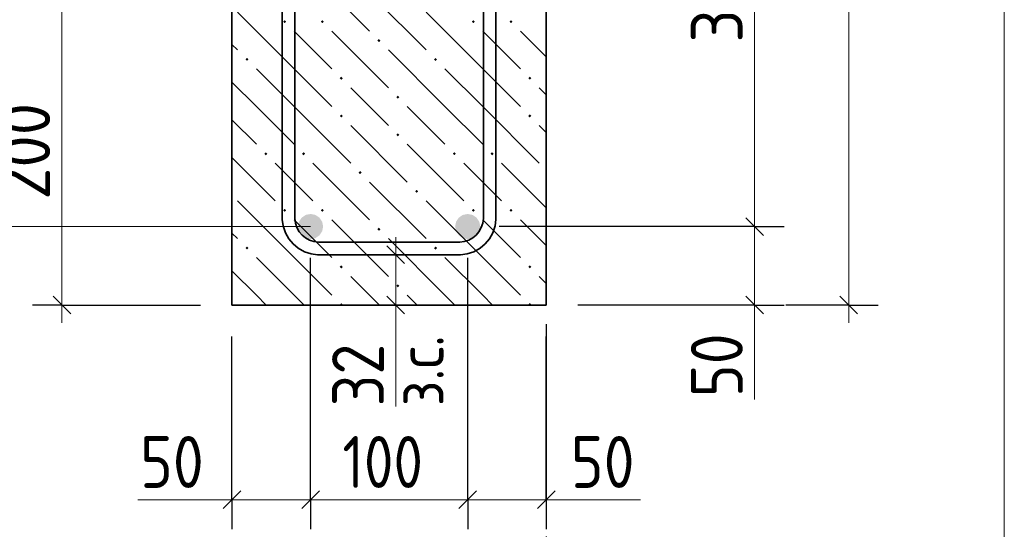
# Model space of a CAD drawing. Header units: millimetres. Extents: x 0 to 42000, y 0 to 29700.
# Tile 23 of 30: x 27734 to 31912, y 21308 to 23469. Entities that reach past the tile are written whole.
import ezdxf

# ---------------------------------------------------------------- set-up
doc = ezdxf.new("R2010")
doc.units = ezdxf.units.MM
doc.linetypes.add('______2', pattern=[270, 200, -70])
doc.linetypes.add('______5', pattern=[1100, 800, -100, 100, -100])
for name, color, linetype, lineweight in [('S1 Продольная арматура', 52, 'Continuous', 25), ('Standard', 7, 'Continuous', 25), ('Оси', 7, '______5', 13), ('Позиционная метка линия выноска', 7, 'Continuous', 13), ('Размерная выноска', 7, 'Continuous', 13), ('Хомут', 52, 'Continuous', 25)]:
    doc.layers.add(name, color=color, linetype=linetype, lineweight=lineweight)
doc.layers.add('ЖБ Пилон', color=7, linetype='______2', lineweight=13, true_color=0xa0a0a0)
doc.styles.add('ISOCPEUR', font='txt')

msp = doc.modelspace()

# ---------------------------------------------------------------- hatches: boundary and pattern name
at = {"layer": 'S1 Продольная арматура', "linetype": 'Continuous', "lineweight": 18, "transparency": 33554687}
for points in [[(29021.7, 22592.3), (29017.7, 22612.7), (29006.1, 22630), (28988.8, 22641.6), (28968.4, 22645.6), (28948, 22641.6), (28930.7, 22630), (28919.1, 22612.7), (28915.1, 22592.3), (28919.1, 22571.9), (28930.7, 22554.6), (28948, 22543), (28968.4, 22539), (28988.8, 22543), (29006.1, 22554.6), (29017.7, 22571.9)], [(29021.7, 22592.3), (29017.7, 22612.7), (29006.1, 22630), (28988.8, 22641.6), (28968.4, 22645.6), (28948, 22641.6), (28930.7, 22630), (28919.1, 22612.7), (28915.1, 22592.3), (28919.1, 22571.9), (28930.7, 22554.6), (28948, 22543), (28968.4, 22539), (28988.8, 22543), (29006.1, 22554.6), (29017.7, 22571.9)], [(29688.4, 22592.3), (29684.4, 22612.7), (29672.8, 22630), (29655.5, 22641.6), (29635.1, 22645.6), (29614.7, 22641.6), (29597.4, 22630), (29585.8, 22612.7), (29581.8, 22592.3), (29585.8, 22571.9), (29597.4, 22554.6), (29614.7, 22543), (29635.1, 22539), (29655.5, 22543), (29672.8, 22554.6), (29684.4, 22571.9)], [(29688.4, 22592.3), (29684.4, 22612.7), (29672.8, 22630), (29655.5, 22641.6), (29635.1, 22645.6), (29614.7, 22641.6), (29597.4, 22630), (29585.8, 22612.7), (29581.8, 22592.3), (29585.8, 22571.9), (29597.4, 22554.6), (29614.7, 22543), (29635.1, 22539), (29655.5, 22543), (29672.8, 22554.6), (29684.4, 22571.9)]]:
    msp.add_hatch(color=7, dxfattribs=at).paths.add_polyline_path(points)
at = {"layer": 'ЖБ Пилон', "linetype": 'Continuous', "lineweight": 18, "transparency": 33554687}
for points in [[(28852.2, 23461.1), (28858.7, 23467.6), (28865.2, 23461.1), (28858.7, 23454.6)], [(29012.2, 23461.1), (29018.7, 23467.6), (29025.2, 23461.1), (29018.7, 23454.6)], [(29652.2, 23461.1), (29658.7, 23467.6), (29665.2, 23461.1), (29658.7, 23454.6)], [(29812.2, 23461.1), (29818.7, 23467.6), (29825.2, 23461.1), (29818.7, 23454.6)], [(29252.2, 23381.1), (29258.7, 23387.6), (29265.2, 23381.1), (29258.7, 23374.6)], [(28692.2, 23301.1), (28698.7, 23307.6), (28705.2, 23301.1), (28698.7, 23294.6)], [(29492.2, 23301.1), (29498.7, 23307.6), (29505.2, 23301.1), (29498.7, 23294.6)], [(29092.2, 23221.1), (29098.7, 23227.6), (29105.2, 23221.1), (29098.7, 23214.6)], [(29892.2, 23221.1), (29898.7, 23227.6), (29905.2, 23221.1), (29898.7, 23214.6)], [(29332.2, 23141.1), (29338.7, 23147.6), (29345.2, 23141.1), (29338.7, 23134.6)], [(29092.2, 23061.1), (29098.7, 23067.6), (29105.2, 23061.1), (29098.7, 23054.6)], [(29892.2, 23061.1), (29898.7, 23067.6), (29905.2, 23061.1), (29898.7, 23054.6)], [(29332.2, 22981.1), (29338.7, 22987.6), (29345.2, 22981.1), (29338.7, 22974.6)], [(28772.2, 22901.1), (28778.7, 22907.6), (28785.2, 22901.1), (28778.7, 22894.6)], [(28932.2, 22901.1), (28938.7, 22907.6), (28945.2, 22901.1), (28938.7, 22894.6)], [(29572.2, 22901.1), (29578.7, 22907.6), (29585.2, 22901.1), (29578.7, 22894.6)], [(29732.2, 22901.1), (29738.7, 22907.6), (29745.2, 22901.1), (29738.7, 22894.6)], [(29172.2, 22821.1), (29178.7, 22827.6), (29185.2, 22821.1), (29178.7, 22814.6)], [(29412.2, 22741.1), (29418.7, 22747.6), (29425.2, 22741.1), (29418.7, 22734.6)], [(28852.2, 22661.1), (28858.7, 22667.6), (28865.2, 22661.1), (28858.7, 22654.6)], [(29012.2, 22661.1), (29018.7, 22667.6), (29025.2, 22661.1), (29018.7, 22654.6)], [(29652.2, 22661.1), (29658.7, 22667.6), (29665.2, 22661.1), (29658.7, 22654.6)], [(29812.2, 22661.1), (29818.7, 22667.6), (29825.2, 22661.1), (29818.7, 22654.6)], [(29252.2, 22581.1), (29258.7, 22587.6), (29265.2, 22581.1), (29258.7, 22574.6)], [(28692.2, 22501.1), (28698.7, 22507.6), (28705.2, 22501.1), (28698.7, 22494.6)], [(29492.2, 22501.1), (29498.7, 22507.6), (29505.2, 22501.1), (29498.7, 22494.6)], [(29092.2, 22421.1), (29098.7, 22427.6), (29105.2, 22421.1), (29098.7, 22414.6)], [(29892.2, 22421.1), (29898.7, 22427.6), (29905.2, 22421.1), (29898.7, 22414.6)], [(29332.2, 22341.1), (29338.7, 22347.6), (29345.2, 22341.1), (29338.7, 22334.6)], [(29092.2, 22261.1), (29098.7, 22267.6), (29105.2, 22261.1), (29103.1, 22259), (29094.3, 22259)], [(29892.2, 22261.1), (29898.7, 22267.6), (29905.2, 22261.1), (29903.1, 22259), (29894.3, 22259)]]:
    msp.add_hatch(color=7, dxfattribs=at).paths.add_polyline_path(points, flags=16)

# ---------------------------------------------------------------- linework, layer by layer
at = {"layer": 'Standard', "color": 7, "linetype": 'Continuous', "lineweight": 13, "transparency": 33554687}
for p, q in [((30852.2, 22592.3), (30852.2, 24592.3)), ((27913.5, 23592.3), (27913.5, 22259)), ((30852.2, 22259), (30852.2, 22592.3)), ((29329.9, 22472.5), (29329.9, 22547.5)), ((29329.9, 22472.5), (29329.9, 22259)), ((27913.5, 22259), (27913.5, 22184)), ((29329.9, 22259), (29329.9, 22184)), ((30852.2, 22259), (30852.2, 22184)), ((31252.2, 22259), (31252.2, 22184)), ((28635.1, 21433.8), (28560.1, 21433.8)), ((28635.1, 21433.8), (28968.4, 21433.8)), ((28968.4, 21433.8), (29635.1, 21433.8)), ((29635.1, 21433.8), (29968.4, 21433.8)), ((29968.4, 21433.8), (30043.4, 21433.8))]:
    msp.add_line(p, q, dxfattribs=at)
at = {"layer": 'Standard', "color": 7, "linetype": 'Continuous', "lineweight": 25, "transparency": 33554687}
for p, q in [((30889.7, 22554.8), (30814.7, 22629.8)), ((29292.4, 22510), (29367.4, 22435)), ((27876, 22296.5), (27951, 22221.5)), ((29292.4, 22296.5), (29367.4, 22221.5)), ((30889.7, 22221.5), (30814.7, 22296.5)), ((31214.7, 22296.5), (31289.7, 22221.5)), ((28597.6, 21396.3), (28672.6, 21471.3)), ((28930.9, 21396.3), (29005.9, 21471.3)), ((29597.6, 21396.3), (29672.6, 21471.3)), ((29930.9, 21396.3), (30005.9, 21471.3))]:
    msp.add_line(p, q, dxfattribs=at)
at = {"layer": 'Standard', "color": 7, "linetype": 'Continuous', "lineweight": -3, "transparency": 33554687}
for p, q in [((30852.2, 22592.3), (30727.2, 22592.3)), ((30852.2, 22592.3), (30977.2, 22592.3)), ((29329.9, 22472.5), (29204.9, 22472.5)), ((29329.9, 22472.5), (29454.9, 22472.5)), ((27913.5, 22259), (27788.5, 22259)), ((27913.5, 22259), (28038.5, 22259)), ((27913.5, 22259), (28501.8, 22259)), ((29329.9, 22259), (29204.9, 22259)), ((29329.9, 22259), (29454.9, 22259)), ((30852.2, 22259), (30727.2, 22259)), ((30852.2, 22259), (30977.2, 22259)), ((31252.2, 22259), (30985.5, 22259)), ((31252.2, 22259), (31127.2, 22259)), ((31252.2, 22259), (31377.2, 22259)), ((28635.1, 21433.8), (28635.1, 21558.8)), ((28968.4, 21433.8), (28968.4, 21558.8)), ((29635.1, 21433.8), (29635.1, 21558.8)), ((29968.4, 21433.8), (29968.4, 21558.8)), ((28635.1, 21433.8), (28635.1, 21308.8)), ((28968.4, 21433.8), (28968.4, 21308.8)), ((29635.1, 21433.8), (29635.1, 21308.8)), ((29968.4, 21433.8), (29968.4, 21308.8))]:
    msp.add_line(p, q, dxfattribs=at)
at = {"layer": 'Standard', "color": 254, "linetype": 'Continuous', "lineweight": 18, "true_color": 0xc4c4ff, "transparency": 33554687}
msp.add_lwpolyline([(26666.1, 20299.7), (31911.9, 20299.7), (31911.9, 28866.7), (26666.1, 28866.7), (26666.1, 20299.7)], dxfattribs=at)
at = {"layer": 'Standard', "color": 7, "linetype": 'Continuous', "lineweight": 13, "transparency": 33554687}
msp.add_lwpolyline([(31252.2, 26925.6), (31252.2, 24281), (31252.2, 24281), (31252.2, 22259)], dxfattribs=at)
at = {"layer": 'Standard', "color": 7, "linetype": 'Continuous', "lineweight": -3, "transparency": 33554687}
for points in [[(30852.2, 22592.3), (30835.2, 22592.3), (30835.2, 22592.3), (30835.2, 22592.3), (30835.2, 22592.3), (30835.2, 22592.3), (30835.2, 22592.3), (29768.4, 22592.3)], [(28968.4, 21433.8), (28968.4, 21450.8), (28968.4, 21450.8), (28968.4, 21450.8), (28968.4, 21450.8), (28968.4, 21892), (28968.4, 21892), (28968.4, 22459)], [(29635.1, 21433.8), (29635.1, 21450.8), (29635.1, 21450.8), (29635.1, 22280.8), (29635.1, 22280.8), (29635.1, 22459)], [(30852.2, 22259), (30835.2, 22259), (30835.2, 22259), (30835.2, 22259), (30835.2, 22259), (30835.2, 22259), (30835.2, 22259), (30101.8, 22259)], [(28635.1, 21433.8), (28635.1, 21450.8), (28635.1, 21450.8), (28635.1, 21450.8), (28635.1, 21450.8), (28635.1, 21697.6), (28635.1, 21697.6), (28635.1, 22125.6)], [(29968.4, 21433.8), (29968.4, 21450.8), (29968.4, 21450.8), (29968.4, 22125.6)]]:
    msp.add_lwpolyline(points, dxfattribs=at)
at = {"layer": 'ЖБ Пилон', "color": 7, "linetype": 'Continuous', "lineweight": 35, "transparency": 33554687}
for p, q in [((28635.1, 26925.6), (28635.1, 22259)), ((29968.4, 22259), (29968.4, 26925.6)), ((28635.1, 22259), (29968.4, 22259))]:
    msp.add_line(p, q, dxfattribs=at)
at = {"layer": 'ЖБ Пилон', "color": 9, "linetype": 'Continuous', "lineweight": 18, "true_color": 0xc7c7c7, "transparency": 33554687}
for p, q in [((28978.7, 23661.1), (29218.7, 23421.1)), ((29218.7, 23581.1), (29458.7, 23341.1)), ((28898.7, 23261.1), (28658.7, 23501.1)), ((29698.7, 23261.1), (29458.7, 23501.1)), ((28898.7, 23421.1), (29058.7, 23261.1)), ((29058.7, 23421.1), (29298.7, 23181.1)), ((29698.7, 23421.1), (29858.7, 23261.1)), ((29858.7, 23421.1), (29968.4, 23311.4)), ((28635.1, 23364.7), (28658.7, 23341.1)), ((29538.7, 23101.1), (29298.7, 23341.1)), ((28738.7, 23261.1), (28898.7, 23101.1)), ((28898.7, 23261.1), (29058.7, 23101.1)), ((29538.7, 23261.1), (29698.7, 23101.1)), ((29698.7, 23261.1), (29858.7, 23101.1)), ((28738.7, 23101.1), (28635.1, 23204.7)), ((29218.7, 23101.1), (29138.7, 23181.1)), ((29968.4, 23151.3), (29938.7, 23181.1)), ((28738.7, 23101.1), (28898.7, 22941.1)), ((28898.7, 23101.1), (29138.7, 22861.1)), ((29298.7, 23021.1), (29218.7, 23101.1)), ((29378.7, 23101.1), (29538.7, 22941.1)), ((29538.7, 23101.1), (29698.7, 22941.1)), ((29698.7, 23101.1), (29938.7, 22861.1)), ((28635.1, 23044.7), (28738.7, 22941.1)), ((29138.7, 23021.1), (29378.7, 22781.1)), ((29938.7, 23021.1), (29968.4, 22991.4)), ((29378.7, 22941.1), (29618.7, 22701.1)), ((28635.1, 22884.7), (28818.7, 22701.1)), ((28898.7, 22781.1), (28818.7, 22861.1)), ((28978.7, 22861.1), (29218.7, 22621.1)), ((29698.7, 22781.1), (29618.7, 22861.1)), ((29778.7, 22861.1), (29968.4, 22671.4)), ((28978.7, 22701.1), (28898.7, 22781.1)), ((29218.7, 22781.1), (29458.7, 22541.1)), ((29778.7, 22701.1), (29698.7, 22781.1)), ((28898.7, 22461.1), (28658.7, 22701.1)), ((29698.7, 22461.1), (29458.7, 22701.1)), ((28898.7, 22621.1), (29058.7, 22461.1)), ((29058.7, 22621.1), (29298.7, 22381.1)), ((29698.7, 22621.1), (29858.7, 22461.1)), ((29858.7, 22621.1), (29968.4, 22511.4)), ((28635.1, 22564.7), (28658.7, 22541.1)), ((29538.7, 22301.1), (29298.7, 22541.1)), ((28738.7, 22461.1), (28898.7, 22301.1)), ((28898.7, 22461.1), (29058.7, 22301.1)), ((29538.7, 22461.1), (29698.7, 22301.1)), ((29698.7, 22461.1), (29858.7, 22301.1)), ((28738.7, 22301.1), (28635.1, 22404.7)), ((29218.7, 22301.1), (29138.7, 22381.1)), ((29968.4, 22351.3), (29938.7, 22381.1)), ((28738.7, 22301.1), (28780.8, 22259)), ((28898.7, 22301.1), (28940.8, 22259)), ((29260.8, 22259), (29218.7, 22301.1)), ((29378.7, 22301.1), (29420.8, 22259)), ((29538.7, 22301.1), (29580.8, 22259)), ((29698.7, 22301.1), (29740.8, 22259))]:
    msp.add_line(p, q, dxfattribs=at)
at = {"layer": 'Оси', "color": 8, "linetype": '______5', "lineweight": -3, "transparency": 33554687}
msp.add_line((29968.4, 22178.3), (29968.4, 20767.2), dxfattribs=at)
at = {"layer": 'Позиционная метка линия выноска', "color": 7, "linetype": 'Continuous', "lineweight": 13, "transparency": 33554687}
msp.add_line((28968.4, 22592.3), (25455.1, 22592.3), dxfattribs=at)
at = {"layer": 'Размерная выноска', "color": 7, "linetype": 'Continuous', "lineweight": 13, "transparency": 33554687}
for p, q in [((29329.9, 22259), (29329.9, 21828.7)), ((30852.2, 22259), (30852.2, 21859)), ((28235.1, 21433.8), (28635.1, 21433.8)), ((29968.4, 21433.8), (30368.4, 21433.8))]:
    msp.add_line(p, q, dxfattribs=at)
at = {"layer": 'Хомут', "color": 7, "linetype": 'Continuous', "lineweight": 35, "transparency": 33554687}
for points in [[(29755.1, 26534.4), (29755.1, 22622.1), (29751.3, 22594.7), (29741.9, 22566.2), (29727.2, 22540), (29709.1, 22518.3), (29687.4, 22500.2), (29661.2, 22485.5), (29632.6, 22476.1), (29605.3, 22472.3), (28998.2, 22472.3), (28970.9, 22476.1), (28942.3, 22485.5), (28916.1, 22500.2), (28894.4, 22518.3), (28876.3, 22540), (28861.6, 22566.2), (28852.2, 22594.7), (28848.4, 22622.1), (28848.4, 26562.5)], [(29755.1, 26534.4), (29755.1, 22622.1), (29751.3, 22594.7), (29741.9, 22566.2), (29727.2, 22540), (29709.1, 22518.3), (29687.4, 22500.2), (29661.2, 22485.5), (29632.6, 22476.1), (29605.3, 22472.3), (28998.2, 22472.3), (28970.9, 22476.1), (28942.3, 22485.5), (28916.1, 22500.2), (28894.4, 22518.3), (28876.3, 22540), (28861.6, 22566.2), (28852.2, 22594.7), (28848.4, 22622.1), (28848.4, 26562.5)], [(29755.1, 26534.4), (29755.1, 22622.1), (29751.3, 22594.7), (29741.9, 22566.2), (29727.2, 22540), (29709.1, 22518.3), (29687.4, 22500.2), (29661.2, 22485.5), (29632.6, 22476.1), (29605.3, 22472.3), (28998.2, 22472.3), (28970.9, 22476.1), (28942.3, 22485.5), (28916.1, 22500.2), (28894.4, 22518.3), (28876.3, 22540), (28861.6, 22566.2), (28852.2, 22594.7), (28848.4, 22622.1), (28848.4, 26562.5)], [(29755.1, 26534.4), (29755.1, 22622.1), (29751.3, 22594.7), (29741.9, 22566.2), (29727.2, 22540), (29709.1, 22518.3), (29687.4, 22500.2), (29661.2, 22485.5), (29632.6, 22476.1), (29605.3, 22472.3), (28998.2, 22472.3), (28970.9, 22476.1), (28942.3, 22485.5), (28916.1, 22500.2), (28894.4, 22518.3), (28876.3, 22540), (28861.6, 22566.2), (28852.2, 22594.7), (28848.4, 22622.1), (28848.4, 26562.5)], [(29755.1, 26534.4), (29755.1, 22622.1), (29751.3, 22594.7), (29741.9, 22566.2), (29727.2, 22540), (29709.1, 22518.3), (29687.4, 22500.2), (29661.2, 22485.5), (29632.6, 22476.1), (29605.3, 22472.3), (28998.2, 22472.3), (28970.9, 22476.1), (28942.3, 22485.5), (28916.1, 22500.2), (28894.4, 22518.3), (28876.3, 22540), (28861.6, 22566.2), (28852.2, 22594.7), (28848.4, 22622.1), (28848.4, 26562.5)], [(29755.1, 26534.4), (29755.1, 22622.1), (29751.3, 22594.7), (29741.9, 22566.2), (29727.2, 22540), (29709.1, 22518.3), (29687.4, 22500.2), (29661.2, 22485.5), (29632.6, 22476.1), (29605.3, 22472.3), (28998.2, 22472.3), (28970.9, 22476.1), (28942.3, 22485.5), (28916.1, 22500.2), (28894.4, 22518.3), (28876.3, 22540), (28861.6, 22566.2), (28852.2, 22594.7), (28848.4, 22622.1), (28848.4, 26562.5)], [(28901.8, 26558.8), (28901.8, 22625.8), (28904.4, 22606.9), (28910.7, 22587.8), (28920.4, 22570.3), (28932.3, 22556.2), (28946.5, 22544.3), (28963.9, 22534.5), (28983, 22528.3), (29001.9, 22525.6), (29601.6, 22525.6), (29620.5, 22528.3), (29639.6, 22534.5), (29657, 22544.3), (29671.2, 22556.2), (29683.1, 22570.3), (29692.8, 22587.8), (29699.1, 22606.9), (29701.8, 22625.8), (29701.8, 26530.7)], [(28901.8, 26558.8), (28901.8, 22625.8), (28904.4, 22606.9), (28910.7, 22587.8), (28920.4, 22570.3), (28932.3, 22556.2), (28946.5, 22544.3), (28963.9, 22534.5), (28983, 22528.3), (29001.9, 22525.6), (29601.6, 22525.6), (29620.5, 22528.3), (29639.6, 22534.5), (29657, 22544.3), (29671.2, 22556.2), (29683.1, 22570.3), (29692.8, 22587.8), (29699.1, 22606.9), (29701.8, 22625.8), (29701.8, 26530.7)], [(28901.8, 26558.8), (28901.8, 22625.8), (28904.4, 22606.9), (28910.7, 22587.8), (28920.4, 22570.3), (28932.3, 22556.2), (28946.5, 22544.3), (28963.9, 22534.5), (28983, 22528.3), (29001.9, 22525.6), (29601.6, 22525.6), (29620.5, 22528.3), (29639.6, 22534.5), (29657, 22544.3), (29671.2, 22556.2), (29683.1, 22570.3), (29692.8, 22587.8), (29699.1, 22606.9), (29701.8, 22625.8), (29701.8, 26530.7)], [(28901.8, 26558.8), (28901.8, 22625.8), (28904.4, 22606.9), (28910.7, 22587.8), (28920.4, 22570.3), (28932.3, 22556.2), (28946.5, 22544.3), (28963.9, 22534.5), (28983, 22528.3), (29001.9, 22525.6), (29601.6, 22525.6), (29620.5, 22528.3), (29639.6, 22534.5), (29657, 22544.3), (29671.2, 22556.2), (29683.1, 22570.3), (29692.8, 22587.8), (29699.1, 22606.9), (29701.8, 22625.8), (29701.8, 26530.7)], [(28901.8, 26558.8), (28901.8, 22625.8), (28904.4, 22606.9), (28910.7, 22587.8), (28920.4, 22570.3), (28932.3, 22556.2), (28946.5, 22544.3), (28963.9, 22534.5), (28983, 22528.3), (29001.9, 22525.6), (29601.6, 22525.6), (29620.5, 22528.3), (29639.6, 22534.5), (29657, 22544.3), (29671.2, 22556.2), (29683.1, 22570.3), (29692.8, 22587.8), (29699.1, 22606.9), (29701.8, 22625.8), (29701.8, 26530.7)], [(28901.8, 26558.8), (28901.8, 22625.8), (28904.4, 22606.9), (28910.7, 22587.8), (28920.4, 22570.3), (28932.3, 22556.2), (28946.5, 22544.3), (28963.9, 22534.5), (28983, 22528.3), (29001.9, 22525.6), (29601.6, 22525.6), (29620.5, 22528.3), (29639.6, 22534.5), (29657, 22544.3), (29671.2, 22556.2), (29683.1, 22570.3), (29692.8, 22587.8), (29699.1, 22606.9), (29701.8, 22625.8), (29701.8, 26530.7)]]:
    msp.add_lwpolyline(points, dxfattribs=at)

# ---------------------------------------------------------------- texts
at = {"layer": 'Standard', "color": 7, "linetype": 'Continuous', "lineweight": 25, "transparency": 33554687, "char_height": 220, "attachment_point": 7, "rotation": 90, "style": 'ISOCPEUR'}
for s, insert, width in [('\\W0.91;300', (30802.2, 23372.3), 561.996), ('\\W0.91;200', (27863.5, 22705.6), 561.981), ('\\W0.87;50', (30802.2, 21868.8), 403.94), ('\\W0.87;32', (29279.9, 21829.8), 403.932)]:
    msp.add_mtext(s, dxfattribs=dict(at, insert=insert, width=width))
at = {"layer": 'Standard', "color": 7, "linetype": 'Continuous', "lineweight": 18, "transparency": 33554687, "insert": (29533.1, 21830.6), "char_height": 200, "width": 459.942, "attachment_point": 7, "rotation": 90, "style": 'ISOCPEUR'}
msp.add_mtext('\\W0.90;з.с.', dxfattribs=at)
at = {"layer": 'Standard', "color": 7, "linetype": 'Continuous', "lineweight": 25, "transparency": 33554687, "char_height": 220, "attachment_point": 7, "style": 'ISOCPEUR'}
for s, insert, width in [('\\W0.87;50', (28244.9, 21483.8), 403.932), ('\\W0.83;100', (29103.7, 21483.8), 508.571), ('\\W0.87;50', (30072.6, 21483.8), 403.932)]:
    msp.add_mtext(s, dxfattribs=dict(at, insert=insert, width=width))

doc.saveas('drawing.dxf')
